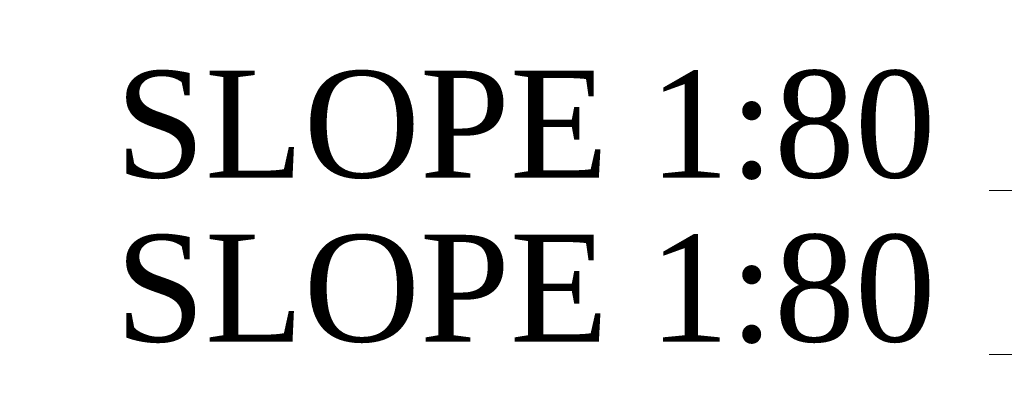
# Model space of a CAD drawing. Header units: inches. Extents: x 119662 to 158499, y 12149 to 20675.
# Tile 14 of 97: x 121685 to 121741, y 19414 to 19435. Entities that reach past the tile are written whole.
import ezdxf

# ---------------------------------------------------------------- set-up
doc = ezdxf.new("R2010")
doc.units = ezdxf.units.IN
doc.header["$MEASUREMENT"] = 0
doc.layers.add('PP-TEXT', color=7, linetype='Continuous', lineweight=40)
doc.styles.add('Arial', font='GOTHIC.TTF')
doc.styles.add('TIMES NEW ROMAN', font='times.ttf', dxfattribs={"height": 4})
doc.dimstyles.new('PP-DIM', dxfattribs={"dimtxt": 4, "dimasz": 1, "dimexe": 1, "dimexo": 1, "dimgap": 0.09, "dimtad": 0, "dimdec": 1, "dimzin": 0, "dimdsep": 46, "dimlunit": 4, "dimtxsty": 'TIMES NEW ROMAN', "dimblk": 'ARCHTICK', "dimcen": 0.09, "dimdle": 1, "dimclrd": 256, "dimclre": 256, "dimclrt": 256, "dimadec": 0, "dimazin": 0, "dimtfac": 1, "dimtdec": 4, "dimtofl": 0, "dimtmove": 1, "dimatfit": 3, "dimfxl": 1, "dimtolj": 1, "dimtzin": 0, "dimlwd": -1, "dimlwe": -1, "dimarcsym": 0})

msp = doc.modelspace()

# ---------------------------------------------------------------- leaders
at = {"layer": 'PP-TEXT', "lineweight": 70, "ltscale": 12}
for points in [[(121798.7799963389, 19425.82612571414), (121692.2511401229, 19425.82612571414)], [(121750.8529651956, 19416.61147622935), (121692.2511401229, 19416.61147622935)]]:
    msp.add_leader(points, dimstyle='PP-DIM', override={"dimtxt": 8.5, "dimasz": 5, "dimtad": 0, "dimdec": 1, "dimcen": 0, "dimtfac": 12, "dimtdec": 1, "dimfxl": 7, "dimfxlon": 1, "dimlwd": 18, "dimarcsym": 1}, dxfattribs=at)

# ---------------------------------------------------------------- next in the draw order: texts
at = {"layer": 'PP-TEXT', "insert": (121736.653027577, 19426.42211481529), "char_height": 5.999999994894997, "width": 48.44597603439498, "attachment_point": 9, "style": 'Arial', "bg_fill": 2}
msp.add_mtext('{\\fTimes New Roman|b0|i0|c0|p34; \\PSLOPE 1:80}', dxfattribs=at)

# ---------------------------------------------------------------- next in the draw order: texts
at = {"layer": 'PP-TEXT', "insert": (121736.653027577, 19417.2074653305), "char_height": 5.999999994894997, "width": 48.44597603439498, "attachment_point": 9, "style": 'Arial', "bg_fill": 2}
msp.add_mtext('{\\fTimes New Roman|b0|i0|c0|p34; \\PSLOPE 1:80}', dxfattribs=at)

doc.saveas('drawing.dxf')
